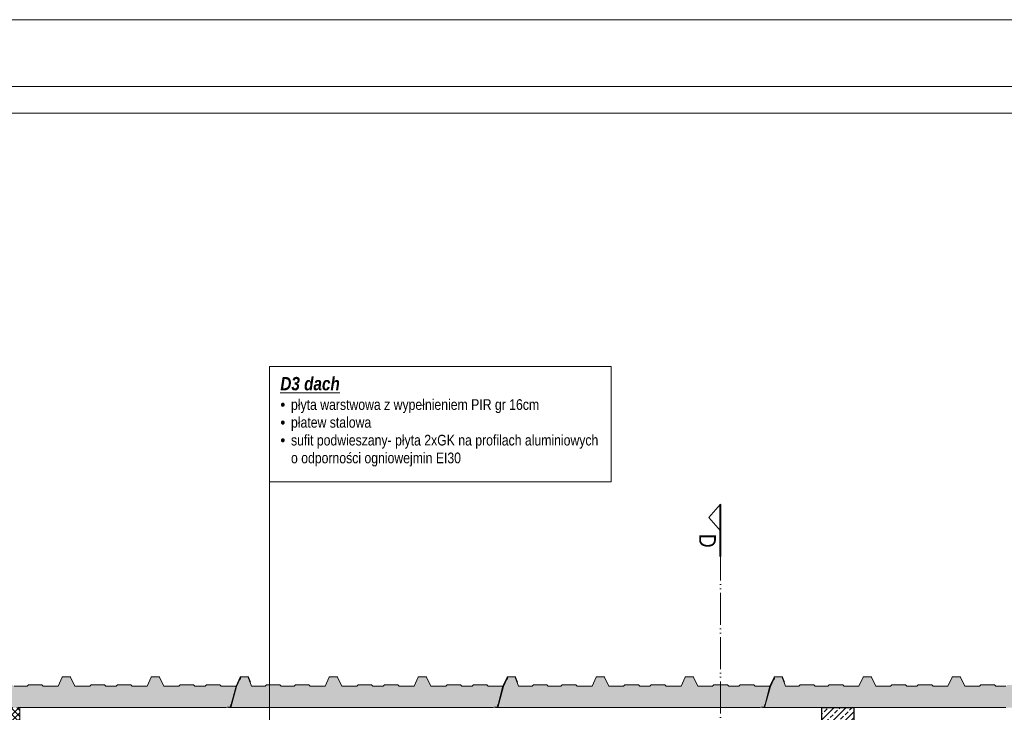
# Model space of a CAD drawing. Header units: millimetres. Extents: x 31175 to 52214, y -18116 to -5516.
# Tile 127 of 155: x 40073 to 40811, y -12950 to -12431. Entities that reach past the tile are written whole.
import ezdxf

# ---------------------------------------------------------------- set-up
doc = ezdxf.new("R2010")
doc.units = ezdxf.units.MM
doc.linetypes.add('ACAD_ISO05W100', pattern=[33, 24, -3, 0, -3, 0, -3])
doc.layers.add('A-izolacja', color=7, linetype='Continuous', lineweight=9, true_color=0x4775ff)
doc.layers.add('r-ramka', color=7, linetype='Continuous', lineweight=0, true_color=0x727169)
for name, color, linetype, lineweight in [('A-konstrukcja-żelbet', 130, 'Continuous', 30), ('A-kreskowanie', 253, 'Continuous', 0), ('A-opis', 130, 'Continuous', 9), ('A-sciana_osłonowa', 152, 'Continuous', 15), ('A_SCIANA_PROJ_KONSTRUKCJA', 3, 'Continuous', 50), ('elewacja C', 253, 'Continuous', 0)]:
    doc.layers.add(name, color=color, linetype=linetype, lineweight=lineweight)
doc.styles.get("Standard").update_dxf_attribs({"font": 'ARIALN.TTF'})
doc.styles.add('wymiary', font='ARIALN.TTF')

# ---------------------------------------------------------------- blocks, each defined once
blk = doc.blocks.new('LOGO')
at = {"layer": 'elewacja C', "color": 7, "insert": (9846.9, 18042.5), "char_height": 20, "attachment_point": 1}
blk.add_mtext_dynamic_manual_height_columns('\\pi539.21;{\\fCalibri|b0|i0|c0|p34;\\H4x;CREO PROJEKT\\H1.25x;\\P\\pi434.09;\\H0.22x;Usługi Projektowe i Nadzory Budowlane    mgr inż. Anna Bonikowska\\P\\pi409.92;ul. Brzozowa 16, 11-700 Mrągowo    NIP 742 211 62 72    tel. 69764044\\fArial|b0|i0|c238|p34;4}', width=1826.244, gutter_width=12.5, heights=[0], dxfattribs=at)

msp = doc.modelspace()

# ---------------------------------------------------------------- hatches: boundary and pattern name
at = {"layer": 'A-kreskowanie', "true_color": 0xe06f1f}
h = msp.add_hatch(dxfattribs=at)
h.set_pattern_fill('HONEY', color=32, scale=0.5)
h.set_pattern_definition([(0, (77.0148, -668.7953), (2.38125, 1.374815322), [1.5875, -3.175]), (120, (77.0148, -668.7953), (-2.381249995, 1.37481533), [1.5875, -3.175]), (60, (77.0148, -668.7953), (5e-09, 2.749630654), [-3.175, 1.5875])])
h.paths.add_polyline_path([(40235.53, -12930.51), (40224.43, -12930.51), (40223.43, -12929.51), (40213.33, -12929.51), (40212.33, -12930.51), (40208.51, -12930.51), (40204.7, -12930.51), (40203.7, -12929.51), (40193.6, -12929.51), (40192.6, -12930.51), (40181.45, -12930.51), (40178.31, -12923.69), (40178.03, -12923.51), (40172.33, -12923.51), (40172.05, -12923.69), (40168.91, -12930.51), (40157.76, -12930.51), (40156.76, -12929.51), (40146.66, -12929.51), (40145.66, -12930.51), (40141.85, -12930.51), (40138.03, -12930.51), (40137.03, -12929.51), (40126.93, -12929.51), (40125.93, -12930.51), (40114.78, -12930.51), (40111.65, -12923.69), (40111.36, -12923.51), (40105.66, -12923.51), (40105.38, -12923.69), (40102.24, -12930.51), (40091.1, -12930.51), (40090.1, -12929.51), (40080, -12929.51), (40079, -12930.51), (40069.4, -12930.51), (40068.4, -12929.51), (40058.3, -12929.51), (40057.3, -12930.51), (40047.1, -12930.51), (40044.62, -12923.7), (40044.35, -12923.51), (40039.35, -12923.51), (40039.06, -12923.69), (40038.78, -12924.31, -0.747137), (40038.37, -12925.18), (40035.85, -12930.58), (40031.58, -12946.51), (40032.31, -12946.51), (40032.31, -12946.31), (40038.98, -12946.31), (40038.98, -12946.51), (40045.65, -12946.51), (40045.65, -12946.31), (40052.31, -12946.31), (40052.31, -12946.51), (40058.98, -12946.51), (40058.98, -12946.31), (40065.65, -12946.31), (40065.65, -12946.51), (40072.31, -12946.51), (40072.31, -12946.31), (40078.98, -12946.31), (40078.98, -12946.51), (40085.64, -12946.51), (40085.64, -12946.31), (40092.31, -12946.31), (40092.31, -12946.51), (40098.98, -12946.51), (40098.98, -12946.31), (40105.64, -12946.31), (40105.64, -12946.51), (40112.31, -12946.51), (40112.31, -12946.31), (40118.98, -12946.31), (40118.98, -12946.51), (40125.64, -12946.51), (40125.64, -12946.31), (40132.31, -12946.31), (40132.31, -12946.51), (40138.98, -12946.51), (40138.98, -12946.31), (40145.64, -12946.31), (40145.64, -12946.51), (40152.31, -12946.51), (40152.31, -12946.31), (40158.98, -12946.31), (40158.98, -12946.51), (40165.64, -12946.51), (40165.64, -12946.31), (40172.31, -12946.31), (40172.31, -12946.51), (40178.98, -12946.51), (40178.98, -12946.31), (40185.64, -12946.31), (40185.64, -12946.51), (40192.31, -12946.51), (40192.31, -12946.31), (40198.98, -12946.31), (40198.98, -12946.51), (40205.64, -12946.51), (40205.64, -12946.31), (40212.31, -12946.31), (40212.31, -12946.51), (40218.98, -12946.51), (40218.98, -12946.31), (40225.64, -12946.31), (40225.64, -12946.51), (40228.27, -12946.51), (40228.87, -12946.04), (40231.17, -12946.04), (40231.42, -12945.85), (40231.89, -12944.11)])
h = msp.add_hatch(dxfattribs=at)
h.set_pattern_fill('HONEY', color=32, scale=0.5)
h.set_pattern_definition([(0, (277.0148, -668.7953), (2.38125, 1.374815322), [1.5875, -3.175]), (120, (277.0148, -668.7953), (-2.381249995, 1.37481533), [1.5875, -3.175]), (60, (277.0148, -668.7953), (5e-09, 2.749630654), [-3.175, 1.5875])])
h.paths.add_polyline_path([(40435.53, -12930.51), (40424.43, -12930.51), (40423.43, -12929.51), (40413.33, -12929.51), (40412.33, -12930.51), (40408.51, -12930.51), (40404.7, -12930.51), (40403.7, -12929.51), (40393.6, -12929.51), (40392.6, -12930.51), (40381.45, -12930.51), (40378.31, -12923.69), (40378.03, -12923.51), (40372.33, -12923.51), (40372.05, -12923.69), (40368.91, -12930.51), (40357.76, -12930.51), (40356.76, -12929.51), (40346.66, -12929.51), (40345.66, -12930.51), (40341.85, -12930.51), (40338.03, -12930.51), (40337.03, -12929.51), (40326.93, -12929.51), (40325.93, -12930.51), (40314.78, -12930.51), (40311.65, -12923.69), (40311.36, -12923.51), (40305.66, -12923.51), (40305.38, -12923.69), (40302.24, -12930.51), (40291.1, -12930.51), (40290.1, -12929.51), (40280, -12929.51), (40279, -12930.51), (40269.4, -12930.51), (40268.4, -12929.51), (40258.3, -12929.51), (40257.3, -12930.51), (40247.1, -12930.51), (40244.62, -12923.7), (40244.35, -12923.51), (40239.35, -12923.51), (40239.06, -12923.69), (40238.78, -12924.31, -0.747137), (40238.37, -12925.18), (40235.85, -12930.58), (40231.58, -12946.51), (40232.31, -12946.51), (40232.31, -12946.31), (40238.98, -12946.31), (40238.98, -12946.51), (40245.65, -12946.51), (40245.65, -12946.31), (40252.31, -12946.31), (40252.31, -12946.51), (40258.98, -12946.51), (40258.98, -12946.31), (40265.65, -12946.31), (40265.65, -12946.51), (40272.31, -12946.51), (40272.31, -12946.31), (40278.98, -12946.31), (40278.98, -12946.51), (40285.64, -12946.51), (40285.64, -12946.31), (40292.31, -12946.31), (40292.31, -12946.51), (40298.98, -12946.51), (40298.98, -12946.31), (40305.64, -12946.31), (40305.64, -12946.51), (40312.31, -12946.51), (40312.31, -12946.31), (40318.98, -12946.31), (40318.98, -12946.51), (40325.64, -12946.51), (40325.64, -12946.31), (40332.31, -12946.31), (40332.31, -12946.51), (40338.98, -12946.51), (40338.98, -12946.31), (40345.64, -12946.31), (40345.64, -12946.51), (40352.31, -12946.51), (40352.31, -12946.31), (40358.98, -12946.31), (40358.98, -12946.51), (40365.64, -12946.51), (40365.64, -12946.31), (40372.31, -12946.31), (40372.31, -12946.51), (40378.98, -12946.51), (40378.98, -12946.31), (40385.64, -12946.31), (40385.64, -12946.51), (40392.31, -12946.51), (40392.31, -12946.31), (40398.98, -12946.31), (40398.98, -12946.51), (40405.64, -12946.51), (40405.64, -12946.31), (40412.31, -12946.31), (40412.31, -12946.51), (40418.98, -12946.51), (40418.98, -12946.31), (40425.64, -12946.31), (40425.64, -12946.51), (40428.27, -12946.51), (40428.87, -12946.04), (40431.17, -12946.04), (40431.42, -12945.85), (40431.89, -12944.11)])
h = msp.add_hatch(dxfattribs=at)
h.set_pattern_fill('HONEY', color=32, scale=0.5)
h.set_pattern_definition([(0, (477.0148, -668.7953), (2.38125, 1.374815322), [1.5875, -3.175]), (120, (477.0148, -668.7953), (-2.381249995, 1.37481533), [1.5875, -3.175]), (60, (477.0148, -668.7953), (5e-09, 2.749630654), [-3.175, 1.5875])])
h.paths.add_polyline_path([(40635.53, -12930.51), (40624.43, -12930.51), (40623.43, -12929.51), (40613.33, -12929.51), (40612.33, -12930.51), (40608.51, -12930.51), (40604.7, -12930.51), (40603.7, -12929.51), (40593.6, -12929.51), (40592.6, -12930.51), (40581.45, -12930.51), (40578.31, -12923.69), (40578.03, -12923.51), (40572.33, -12923.51), (40572.05, -12923.69), (40568.91, -12930.51), (40557.76, -12930.51), (40556.76, -12929.51), (40546.66, -12929.51), (40545.66, -12930.51), (40541.85, -12930.51), (40538.03, -12930.51), (40537.03, -12929.51), (40526.93, -12929.51), (40525.93, -12930.51), (40514.78, -12930.51), (40511.65, -12923.69), (40511.36, -12923.51), (40505.66, -12923.51), (40505.38, -12923.69), (40502.24, -12930.51), (40491.1, -12930.51), (40490.1, -12929.51), (40480, -12929.51), (40479, -12930.51), (40469.4, -12930.51), (40468.4, -12929.51), (40458.3, -12929.51), (40457.3, -12930.51), (40447.1, -12930.51), (40444.62, -12923.7), (40444.35, -12923.51), (40439.35, -12923.51), (40439.06, -12923.69), (40438.78, -12924.31, -0.747137), (40438.37, -12925.18), (40435.85, -12930.58), (40431.58, -12946.51), (40432.31, -12946.51), (40432.31, -12946.31), (40438.98, -12946.31), (40438.98, -12946.51), (40445.65, -12946.51), (40445.65, -12946.31), (40452.31, -12946.31), (40452.31, -12946.51), (40458.98, -12946.51), (40458.98, -12946.31), (40465.65, -12946.31), (40465.65, -12946.51), (40472.31, -12946.51), (40472.31, -12946.31), (40478.98, -12946.31), (40478.98, -12946.51), (40485.64, -12946.51), (40485.64, -12946.31), (40492.31, -12946.31), (40492.31, -12946.51), (40498.98, -12946.51), (40498.98, -12946.31), (40505.64, -12946.31), (40505.64, -12946.51), (40512.31, -12946.51), (40512.31, -12946.31), (40518.98, -12946.31), (40518.98, -12946.51), (40525.64, -12946.51), (40525.64, -12946.31), (40532.31, -12946.31), (40532.31, -12946.51), (40538.98, -12946.51), (40538.98, -12946.31), (40545.64, -12946.31), (40545.64, -12946.51), (40552.31, -12946.51), (40552.31, -12946.31), (40558.98, -12946.31), (40558.98, -12946.51), (40565.64, -12946.51), (40565.64, -12946.31), (40572.31, -12946.31), (40572.31, -12946.51), (40578.98, -12946.51), (40578.98, -12946.31), (40585.64, -12946.31), (40585.64, -12946.51), (40592.31, -12946.51), (40592.31, -12946.31), (40598.98, -12946.31), (40598.98, -12946.51), (40605.64, -12946.51), (40605.64, -12946.31), (40612.31, -12946.31), (40612.31, -12946.51), (40618.98, -12946.51), (40618.98, -12946.31), (40625.64, -12946.31), (40625.64, -12946.51), (40628.27, -12946.51), (40628.87, -12946.04), (40631.17, -12946.04), (40631.42, -12945.85), (40631.89, -12944.11)])
h = msp.add_hatch(dxfattribs=at)
h.set_pattern_fill('HONEY', color=32, scale=0.5)
h.set_pattern_definition([(0, (677.0148, -668.7953), (2.38125, 1.374815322), [1.5875, -3.175]), (120, (677.0148, -668.7953), (-2.381249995, 1.37481533), [1.5875, -3.175]), (60, (677.0148, -668.7953), (5e-09, 2.749630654), [-3.175, 1.5875])])
h.paths.add_polyline_path([(40835.53, -12930.51), (40824.43, -12930.51), (40823.43, -12929.51), (40813.33, -12929.51), (40812.33, -12930.51), (40808.51, -12930.51), (40804.7, -12930.51), (40803.7, -12929.51), (40793.6, -12929.51), (40792.6, -12930.51), (40781.45, -12930.51), (40778.31, -12923.69), (40778.03, -12923.51), (40772.33, -12923.51), (40772.05, -12923.69), (40768.91, -12930.51), (40757.76, -12930.51), (40756.76, -12929.51), (40746.66, -12929.51), (40745.66, -12930.51), (40741.85, -12930.51), (40738.03, -12930.51), (40737.03, -12929.51), (40726.93, -12929.51), (40725.93, -12930.51), (40714.78, -12930.51), (40711.65, -12923.69), (40711.36, -12923.51), (40705.66, -12923.51), (40705.38, -12923.69), (40702.24, -12930.51), (40691.1, -12930.51), (40690.1, -12929.51), (40680, -12929.51), (40679, -12930.51), (40669.4, -12930.51), (40668.4, -12929.51), (40658.3, -12929.51), (40657.3, -12930.51), (40647.1, -12930.51), (40644.62, -12923.7), (40644.35, -12923.51), (40639.35, -12923.51), (40639.06, -12923.69), (40638.78, -12924.31, -0.747137), (40638.37, -12925.18), (40635.85, -12930.58), (40631.58, -12946.51), (40632.31, -12946.51), (40632.31, -12946.31), (40638.98, -12946.31), (40638.98, -12946.51), (40645.65, -12946.51), (40645.65, -12946.31), (40652.31, -12946.31), (40652.31, -12946.51), (40658.98, -12946.51), (40658.98, -12946.31), (40665.65, -12946.31), (40665.65, -12946.51), (40672.31, -12946.51), (40672.31, -12946.31), (40678.98, -12946.31), (40678.98, -12946.51), (40685.64, -12946.51), (40685.64, -12946.31), (40692.31, -12946.31), (40692.31, -12946.51), (40698.98, -12946.51), (40698.98, -12946.31), (40705.64, -12946.31), (40705.64, -12946.51), (40712.31, -12946.51), (40712.31, -12946.31), (40718.98, -12946.31), (40718.98, -12946.51), (40725.64, -12946.51), (40725.64, -12946.31), (40732.31, -12946.31), (40732.31, -12946.51), (40738.98, -12946.51), (40738.98, -12946.31), (40745.64, -12946.31), (40745.64, -12946.51), (40752.31, -12946.51), (40752.31, -12946.31), (40758.98, -12946.31), (40758.98, -12946.51), (40765.64, -12946.51), (40765.64, -12946.31), (40772.31, -12946.31), (40772.31, -12946.51), (40778.98, -12946.51), (40778.98, -12946.31), (40785.64, -12946.31), (40785.64, -12946.51), (40792.31, -12946.51), (40792.31, -12946.31), (40798.98, -12946.31), (40798.98, -12946.51), (40805.64, -12946.51), (40805.64, -12946.31), (40812.31, -12946.31), (40812.31, -12946.51), (40818.98, -12946.51), (40818.98, -12946.31), (40825.64, -12946.31), (40825.64, -12946.51), (40828.27, -12946.51), (40828.87, -12946.04), (40831.17, -12946.04), (40831.42, -12945.85), (40831.89, -12944.11)])
at = {"layer": 'A-kreskowanie'}
h = msp.add_hatch(dxfattribs=at)
h.set_pattern_fill('ANSI37', color=256, angle=-90)
h.paths.add_polyline_path([(40073.47, -12946.31), (40072.31, -12946.31), (40072.31, -12946.51), (40065.65, -12946.51), (40058.98, -12946.31), (40058.98, -12946.51), (40053.47, -12946.51), (40053.47, -13188.49), (40073.47, -13188.49)])
at = {"layer": 'A_SCIANA_PROJ_KONSTRUKCJA', "lineweight": 9, "true_color": 0x2ad533}
h = msp.add_hatch(dxfattribs=at)
h.set_pattern_fill('ANSI33', color=102)
h.paths.add_polyline_path([(40698.47, -12946.51), (40674.47, -12946.51), (40674.47, -13002.49), (40698.47, -13002.49)])

# ---------------------------------------------------------------- linework, layer by layer
at = {"layer": 'A-izolacja'}
msp.add_lwpolyline([(40073.47, -12958.5), (40073.47, -12946.31)], dxfattribs=at)
at = {"layer": 'A-konstrukcja-żelbet'}
msp.add_lwpolyline([(40698.47, -12946.51), (40698.47, -13002.49), (40674.47, -13002.49), (40674.47, -12946.51), (40698.47, -12946.51)], dxfattribs=at)
at = {"layer": 'A-opis'}
msp.add_lwpolyline([(40260.73, -12976.06), (40260.73, -12690.75), (40515.34, -12690.75)], dxfattribs=at)
msp.add_lwpolyline([(40260.73, -12690.75), (40516.58, -12690.75), (40516.58, -12777.15), (40260.73, -12777.15)], close=True, dxfattribs=at)
at = {"layer": 'A-opis', "color": 212, "linetype": 'ACAD_ISO05W100', "true_color": 0xe01fda}
for points in [[(40598.47, -12794.06), (40589.85, -12804)], [(40598.47, -12794.06), (40598.47, -13640.75)], [(40598.47, -12813.94), (40589.85, -12804)]]:
    msp.add_lwpolyline(points, dxfattribs=at)
at = {"layer": 'A-opis', "color": 212, "true_color": 0xe01fda, "const_width": 1.5}
msp.add_lwpolyline([(40598.47, -12794.06), (40598.47, -12833.41)], dxfattribs=at)
at = {"layer": 'A-sciana_osłonowa'}
for p, q in [((40235.85, -12930.58), (40231.58, -12946.51)), ((40235.53, -12930.51), (40231.89, -12944.11)), ((40435.85, -12930.58), (40431.58, -12946.51)), ((40435.53, -12930.51), (40431.89, -12944.11)), ((40635.85, -12930.58), (40631.58, -12946.51)), ((40635.53, -12930.51), (40631.89, -12944.11))]:
    msp.add_line(p, q, dxfattribs=at)
for points in [[(40246.33, -12927.45), (40244.97, -12923.7), (40244.7, -12923.51), (40239, -12923.51), (40238.71, -12923.69), (40235.53, -12930.51), (40224.43, -12930.51), (40223.43, -12929.51), (40213.33, -12929.51), (40212.33, -12930.51), (40208.51, -12930.51), (40204.7, -12930.51), (40203.7, -12929.51), (40193.6, -12929.51), (40192.6, -12930.51), (40181.45, -12930.51), (40178.31, -12923.69), (40178.03, -12923.51), (40172.33, -12923.51), (40172.05, -12923.69), (40168.91, -12930.51), (40157.76, -12930.51), (40156.76, -12929.51), (40146.66, -12929.51), (40145.66, -12930.51), (40141.85, -12930.51), (40138.03, -12930.51), (40137.03, -12929.51), (40126.93, -12929.51), (40125.93, -12930.51), (40114.78, -12930.51), (40111.65, -12923.69), (40111.36, -12923.51), (40105.66, -12923.51), (40105.38, -12923.69), (40102.24, -12930.51), (40091.1, -12930.51), (40090.1, -12929.51), (40080, -12929.51), (40079, -12930.51), (40069.4, -12930.51)], [(40072.31, -12946.31), (40078.98, -12946.31), (40078.98, -12946.51), (40085.64, -12946.51), (40085.64, -12946.31), (40092.31, -12946.31), (40092.31, -12946.51), (40098.98, -12946.51), (40098.98, -12946.31), (40105.64, -12946.31), (40105.64, -12946.51), (40112.31, -12946.51), (40112.31, -12946.31), (40118.98, -12946.31), (40118.98, -12946.51), (40125.64, -12946.51), (40125.64, -12946.31), (40132.31, -12946.31), (40132.31, -12946.51), (40138.98, -12946.51), (40138.98, -12946.31), (40145.64, -12946.31), (40145.64, -12946.51), (40152.31, -12946.51), (40152.31, -12946.31), (40158.98, -12946.31), (40158.98, -12946.51), (40165.64, -12946.51), (40165.64, -12946.31), (40172.31, -12946.31), (40172.31, -12946.51), (40178.98, -12946.51), (40178.98, -12946.31), (40185.64, -12946.31), (40185.64, -12946.51), (40192.31, -12946.51), (40192.31, -12946.31), (40198.98, -12946.31), (40198.98, -12946.51), (40205.64, -12946.51), (40205.64, -12946.31), (40212.31, -12946.31), (40212.31, -12946.51), (40218.98, -12946.51), (40218.98, -12946.31), (40225.64, -12946.31), (40225.64, -12946.51), (40228.27, -12946.51), (40228.87, -12946.04), (40231.17, -12946.04), (40231.42, -12945.85), (40231.89, -12944.11), (40231.7, -12944.06), (40231.44, -12945.02)], [(40229.31, -12946.04), (40229.91, -12946.51), (40232.31, -12946.51), (40232.31, -12946.51), (40232.31, -12946.31), (40238.98, -12946.31), (40238.98, -12946.51), (40245.65, -12946.51), (40245.65, -12946.31), (40252.31, -12946.31), (40252.31, -12946.51), (40258.98, -12946.51), (40258.98, -12946.31), (40265.65, -12946.31), (40265.65, -12946.51), (40272.31, -12946.51), (40272.31, -12946.31), (40278.98, -12946.31), (40278.98, -12946.51), (40285.64, -12946.51), (40285.64, -12946.31), (40292.31, -12946.31), (40292.31, -12946.51), (40298.98, -12946.51), (40298.98, -12946.31), (40305.64, -12946.31), (40305.64, -12946.51), (40312.31, -12946.51), (40312.31, -12946.31), (40318.98, -12946.31), (40318.98, -12946.51), (40325.64, -12946.51), (40325.64, -12946.31), (40332.31, -12946.31), (40332.31, -12946.51), (40338.98, -12946.51), (40338.98, -12946.31), (40345.64, -12946.31), (40345.64, -12946.51), (40352.31, -12946.51), (40352.31, -12946.31), (40358.98, -12946.31), (40358.98, -12946.51), (40365.64, -12946.51), (40365.64, -12946.31), (40372.31, -12946.31), (40372.31, -12946.51), (40378.98, -12946.51), (40378.98, -12946.31), (40385.64, -12946.31), (40385.64, -12946.51), (40392.31, -12946.51), (40392.31, -12946.31), (40398.98, -12946.31), (40398.98, -12946.51), (40405.64, -12946.51), (40405.64, -12946.31), (40412.31, -12946.31), (40412.31, -12946.51), (40418.98, -12946.51), (40418.98, -12946.31), (40425.64, -12946.31), (40425.64, -12946.51), (40428.27, -12946.51), (40428.87, -12946.04), (40431.17, -12946.04), (40431.42, -12945.85), (40431.89, -12944.11), (40431.7, -12944.06), (40431.44, -12945.02)], [(40429.31, -12946.04), (40429.91, -12946.51), (40432.31, -12946.51), (40432.31, -12946.51), (40432.31, -12946.31), (40438.98, -12946.31), (40438.98, -12946.51), (40445.65, -12946.51), (40445.65, -12946.31), (40452.31, -12946.31), (40452.31, -12946.51), (40458.98, -12946.51), (40458.98, -12946.31), (40465.65, -12946.31), (40465.65, -12946.51), (40472.31, -12946.51), (40472.31, -12946.31), (40478.98, -12946.31), (40478.98, -12946.51), (40485.64, -12946.51), (40485.64, -12946.31), (40492.31, -12946.31), (40492.31, -12946.51), (40498.98, -12946.51), (40498.98, -12946.31), (40505.64, -12946.31), (40505.64, -12946.51), (40512.31, -12946.51), (40512.31, -12946.31), (40518.98, -12946.31), (40518.98, -12946.51), (40525.64, -12946.51), (40525.64, -12946.31), (40532.31, -12946.31), (40532.31, -12946.51), (40538.98, -12946.51), (40538.98, -12946.31), (40545.64, -12946.31), (40545.64, -12946.51), (40552.31, -12946.51), (40552.31, -12946.31), (40558.98, -12946.31), (40558.98, -12946.51), (40565.64, -12946.51), (40565.64, -12946.31), (40572.31, -12946.31), (40572.31, -12946.51), (40578.98, -12946.51), (40578.98, -12946.31), (40585.64, -12946.31), (40585.64, -12946.51), (40592.31, -12946.51), (40592.31, -12946.31), (40598.98, -12946.31), (40598.98, -12946.51), (40605.64, -12946.51), (40605.64, -12946.31), (40612.31, -12946.31), (40612.31, -12946.51), (40618.98, -12946.51), (40618.98, -12946.31), (40625.64, -12946.31), (40625.64, -12946.51), (40628.27, -12946.51), (40628.87, -12946.04), (40631.17, -12946.04), (40631.42, -12945.85), (40631.89, -12944.11), (40631.7, -12944.06), (40631.44, -12945.02)], [(40629.31, -12946.04), (40629.91, -12946.51), (40632.31, -12946.51), (40632.31, -12946.51), (40632.31, -12946.31), (40638.98, -12946.31), (40638.98, -12946.51), (40645.65, -12946.51), (40645.65, -12946.31), (40652.31, -12946.31), (40652.31, -12946.51), (40658.98, -12946.51), (40658.98, -12946.31), (40665.65, -12946.31), (40665.65, -12946.51), (40672.31, -12946.51), (40672.31, -12946.31), (40678.98, -12946.31), (40678.98, -12946.51), (40685.64, -12946.51), (40685.64, -12946.31), (40692.31, -12946.31), (40692.31, -12946.51), (40698.98, -12946.51), (40698.98, -12946.31), (40705.64, -12946.31), (40705.64, -12946.51), (40712.31, -12946.51), (40712.31, -12946.31), (40718.98, -12946.31), (40718.98, -12946.51), (40725.64, -12946.51), (40725.64, -12946.31), (40732.31, -12946.31), (40732.31, -12946.51), (40738.98, -12946.51), (40738.98, -12946.31), (40745.64, -12946.31), (40745.64, -12946.51), (40752.31, -12946.51), (40752.31, -12946.31), (40758.98, -12946.31), (40758.98, -12946.51), (40765.64, -12946.51), (40765.64, -12946.31), (40772.31, -12946.31), (40772.31, -12946.51), (40778.98, -12946.51), (40778.98, -12946.31), (40785.64, -12946.31), (40785.64, -12946.51), (40792.31, -12946.51), (40792.31, -12946.31), (40798.98, -12946.31), (40798.98, -12946.51), (40805.64, -12946.51), (40805.64, -12946.31), (40812.31, -12946.31)]]:
    msp.add_lwpolyline(points, dxfattribs=at)
for points in [[(40446.33, -12927.45), (40444.97, -12923.7), (40444.7, -12923.51), (40439, -12923.51), (40438.71, -12923.69), (40435.53, -12930.51), (40424.43, -12930.51), (40423.43, -12929.51), (40413.33, -12929.51), (40412.33, -12930.51), (40408.51, -12930.51), (40404.7, -12930.51), (40403.7, -12929.51), (40393.6, -12929.51), (40392.6, -12930.51), (40381.45, -12930.51), (40378.31, -12923.69), (40378.03, -12923.51), (40372.33, -12923.51), (40372.05, -12923.69), (40368.91, -12930.51), (40357.76, -12930.51), (40356.76, -12929.51), (40346.66, -12929.51), (40345.66, -12930.51), (40341.85, -12930.51), (40338.03, -12930.51), (40337.03, -12929.51), (40326.93, -12929.51), (40325.93, -12930.51), (40314.78, -12930.51), (40311.65, -12923.69), (40311.36, -12923.51), (40305.66, -12923.51), (40305.38, -12923.69), (40302.24, -12930.51), (40291.1, -12930.51), (40290.1, -12929.51), (40280, -12929.51), (40279, -12930.51), (40269.4, -12930.51), (40268.4, -12929.51), (40258.3, -12929.51), (40257.3, -12930.51), (40247.1, -12930.51), (40244.62, -12923.7), (40244.35, -12923.51), (40239.35, -12923.51), (40239.06, -12923.69), (40238.78, -12924.31, -0.747137), (40238.37, -12925.18), (40235.85, -12930.58)], [(40646.33, -12927.45), (40644.97, -12923.7), (40644.7, -12923.51), (40639, -12923.51), (40638.71, -12923.69), (40635.53, -12930.51), (40624.43, -12930.51), (40623.43, -12929.51), (40613.33, -12929.51), (40612.33, -12930.51), (40608.51, -12930.51), (40604.7, -12930.51), (40603.7, -12929.51), (40593.6, -12929.51), (40592.6, -12930.51), (40581.45, -12930.51), (40578.31, -12923.69), (40578.03, -12923.51), (40572.33, -12923.51), (40572.05, -12923.69), (40568.91, -12930.51), (40557.76, -12930.51), (40556.76, -12929.51), (40546.66, -12929.51), (40545.66, -12930.51), (40541.85, -12930.51), (40538.03, -12930.51), (40537.03, -12929.51), (40526.93, -12929.51), (40525.93, -12930.51), (40514.78, -12930.51), (40511.65, -12923.69), (40511.36, -12923.51), (40505.66, -12923.51), (40505.38, -12923.69), (40502.24, -12930.51), (40491.1, -12930.51), (40490.1, -12929.51), (40480, -12929.51), (40479, -12930.51), (40469.4, -12930.51), (40468.4, -12929.51), (40458.3, -12929.51), (40457.3, -12930.51), (40447.1, -12930.51), (40444.62, -12923.7), (40444.35, -12923.51), (40439.35, -12923.51), (40439.06, -12923.69), (40438.78, -12924.31, -0.747137), (40438.37, -12925.18), (40435.85, -12930.58)], [(40812.33, -12930.51), (40808.51, -12930.51), (40804.7, -12930.51), (40803.7, -12929.51), (40793.6, -12929.51), (40792.6, -12930.51), (40781.45, -12930.51), (40778.31, -12923.69), (40778.03, -12923.51), (40772.33, -12923.51), (40772.05, -12923.69), (40768.91, -12930.51), (40757.76, -12930.51), (40756.76, -12929.51), (40746.66, -12929.51), (40745.66, -12930.51), (40741.85, -12930.51), (40738.03, -12930.51), (40737.03, -12929.51), (40726.93, -12929.51), (40725.93, -12930.51), (40714.78, -12930.51), (40711.65, -12923.69), (40711.36, -12923.51), (40705.66, -12923.51), (40705.38, -12923.69), (40702.24, -12930.51), (40691.1, -12930.51), (40690.1, -12929.51), (40680, -12929.51), (40679, -12930.51), (40669.4, -12930.51), (40668.4, -12929.51), (40658.3, -12929.51), (40657.3, -12930.51), (40647.1, -12930.51), (40644.62, -12923.7), (40644.35, -12923.51), (40639.35, -12923.51), (40639.06, -12923.69), (40638.78, -12924.31, -0.747137), (40638.37, -12925.18), (40635.85, -12930.58)]]:
    msp.add_lwpolyline(points, format="xyb", dxfattribs=at)
at = {"layer": 'r-ramka'}
for points in [[(43923.82, -13915.73), (43923.82, -12430.73), (39215.12, -12430.73), (39215.12, -13915.73)], [(43873.82, -13865.73), (43873.82, -12480.73), (39265.12, -12480.73), (39265.12, -13865.73), (43873.82, -13865.73), (43873.82, -12480.73)], [(43853.82, -13845.73), (43853.82, -12500.73), (39285.12, -12500.73), (39285.12, -13845.73), (43853.82, -13845.73), (43853.82, -12500.73)]]:
    msp.add_lwpolyline(points, dxfattribs=at)

# ---------------------------------------------------------------- block references
at = {"layer": 'r-ramka', "color": 30, "xscale": 0.3716075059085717, "yscale": 0.3716075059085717, "zscale": 0.3716075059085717}
msp.add_blockref('LOGO', (32563.91, -19631), dxfattribs=at)

# ---------------------------------------------------------------- texts
at = {"layer": 'A-opis', "insert": (40260.73, -12765.7), "char_height": 8, "width": 1018.4426, "attachment_point": 7, "style": 'wymiary'}
msp.add_mtext('\\pi-16,l24,t16;{\\fArial Narrow|b1|i1|c238|p34;\\H1.25x;\\LD3 dach \\P\\fSymbol|b0|i0|c2|p18;\\H0.8x;\\l·^I}płyta warstwowa z wypełnieniem PIR gr 16cm\\P{\\fSymbol|b0|i0|c2|p18;·^I}płatew stalowa\\P{\\fSymbol|b0|i0|c2|p18;·^I}sufit podwieszany- płyta 2xGK na profilach aluminiowych\\P^Io odporności ogniowejmin EI30', dxfattribs=at)
at = {"layer": 'A-opis', "color": 212, "true_color": 0xe01fda, "insert": (40595.05, -12826.54), "char_height": 12.5, "attachment_point": 3, "rotation": 270}
msp.add_mtext_dynamic_manual_height_columns('D', width=15.8467, gutter_width=12.5, heights=[0], dxfattribs=at)

doc.saveas('drawing.dxf')
